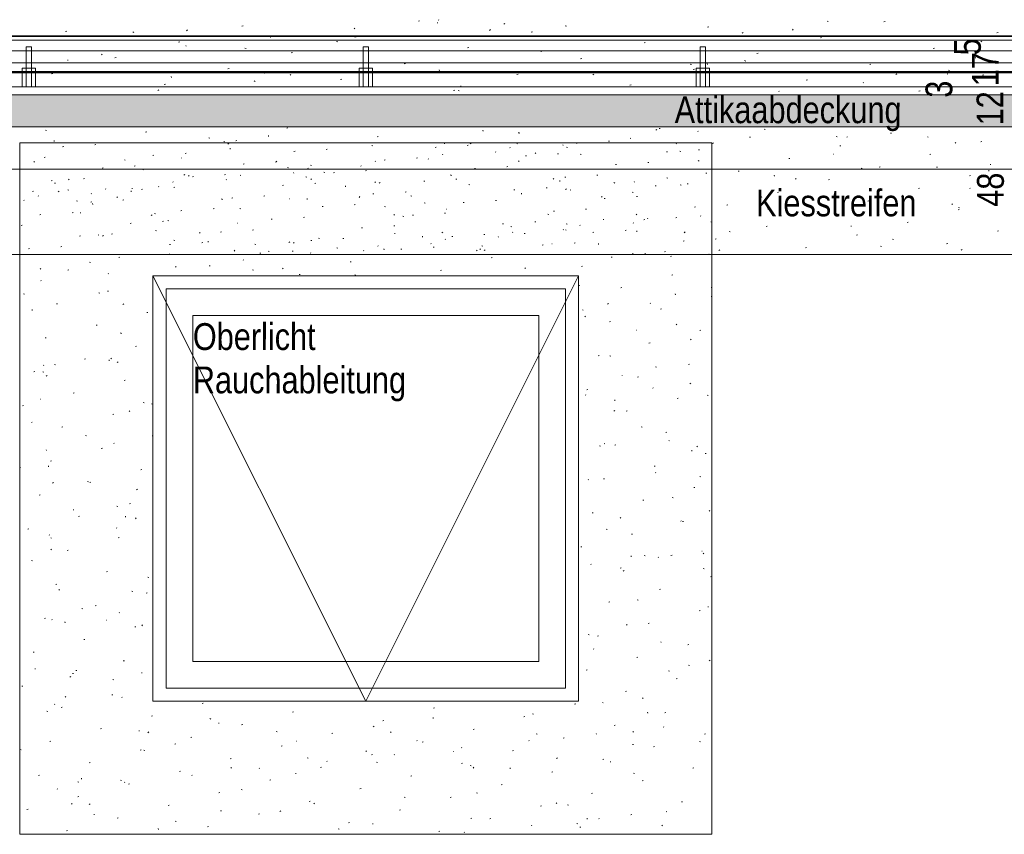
# Model space of a CAD drawing. Extents: x -743 to 300, y 62 to 1112.
# Tile 115 of 179: x -293 to -219, y 711 to 772. Entities that reach past the tile are written whole.
import ezdxf
from ezdxf.lldxf.tags import DXFTag

# ---------------------------------------------------------------- set-up
doc = ezdxf.new("R2010")
doc.units = 0
doc.layers.get('0').update_dxf_attribs({"lineweight": 13})
for name, color, linetype, lineweight, true_color in [('30 -35 Decken- 1 Konstruktion-Träger- Stahlbeton', 7, 'Continuous', 13, 0x33aa00), ('30 -36 Dächer- 1 Konstruktion', 7, 'Continuous', 35, 0x6666cc), ('30 -36 Dächer- 3 Dachbeläge', 7, 'Continuous', 15, 0x9999ff), ('30 -36 Dächer- 3 Dachbeläge Gründach', 9, 'Continuous', 9, 0x808080), ('30 -36 Dächer- 4 Dachbekleidungen', 7, 'Continuous', 9, 0xccccff), ('40 -43 Lüftungsanlagen - Entrauchung', 7, 'Continuous', 9, 0xd7f2ff), ('60- 61 allgemeine Ausstattung- 4 Terrassen', 9, 'Continuous', 9, 0x808080), ('70 -72 Beschriftung- 1 Beschriftung allgemein', 7, 'Continuous', 9, 0xff6633), ('70 -76 Bemaßung- 2 Allgemein', 9, 'Continuous', 5, 0x808080)]:
    doc.layers.add(name, color=color, linetype=linetype, lineweight=lineweight, true_color=true_color)
doc.layers.add('70 -73 Bauteildarst.- 2 verdeckt 0.15', color=7, linetype='grob-A06CPV7GL0', lineweight=15)
doc.styles.get("Standard").update_dxf_attribs({"font": 'ARIALN.TTF'})
tags = doc.linetypes.add('grob-A06CPV7GL0', pattern=[14, 3, -8, 3]).pattern_tags.tags
tags[8:9] = [DXFTag(74, 4), DXFTag(75, 0), DXFTag(340, '0'), DXFTag(46, 0.0), DXFTag(50, 0.0), DXFTag(44, 0.0), DXFTag(45, 0.0)]
tags[6:7] = [DXFTag(74, 4), DXFTag(75, 0), DXFTag(340, '0'), DXFTag(46, 0.0), DXFTag(50, 0.0), DXFTag(44, 0.0), DXFTag(45, 0.0)]
tags[4:5] = [DXFTag(74, 4), DXFTag(75, 0), DXFTag(340, '0'), DXFTag(46, 0.0), DXFTag(50, 0.0), DXFTag(44, 0.0), DXFTag(45, 0.0)]

# ---------------------------------------------------------------- blocks, each defined once
blk = doc.blocks.new('Referenz-A06CPV7ML0')
at = {"layer": '30 -35 Decken- 1 Konstruktion-Träger- Stahlbeton', "color": 0, "linetype": 'grob-A06CPV7GL0', "lineweight": -2, "ltscale": 0.13}
blk.add_line((-300.852, 770.912), (-156.852, 770.912), dxfattribs=at)
at = {"layer": '30 -36 Dächer- 1 Konstruktion', "color": 0, "linetype": 'Continuous', "ltscale": 0.35}
blk.add_line((76.456, 770.912), (-608.852, 770.912), dxfattribs=at)
at = {"layer": '30 -36 Dächer- 1 Konstruktion', "color": 0, "lineweight": 25}
for p, q in [((-608.852, 770.912), (76.456, 770.912)), ((76.456, 770.912), (-608.852, 770.912)), ((76.456, 770.912), (-608.852, 770.912))]:
    blk.add_line(p, q, dxfattribs=at)
at = {"layer": '30 -36 Dächer- 1 Konstruktion', "color": 0, "lineweight": 5}
for p, q in [((-608.852, 770.912), (76.456, 770.912)), ((76.456, 770.912), (-608.852, 770.912)), ((76.456, 770.912), (-608.852, 770.912))]:
    blk.add_line(p, q, dxfattribs=at)
at = {"layer": '30 -36 Dächer- 1 Konstruktion', "color": 0, "lineweight": -2}
for p, q in [((-608.852, 770.912), (76.456, 770.912)), ((76.456, 770.912), (-608.852, 770.912)), ((76.456, 770.912), (-608.852, 770.912))]:
    blk.add_line(p, q, dxfattribs=at)
at = {"layer": '30 -36 Dächer- 1 Konstruktion', "color": 0}
blk.add_line((76.456, 770.912), (-608.852, 770.912), dxfattribs=at)
at = {"layer": '30 -36 Dächer- 3 Dachbeläge', "color": 0, "linetype": 'Continuous', "ltscale": 0.15}
for p, q in [((76.456, 766.512), (-606.852, 766.512)), ((-603.052, 764.112), (76.456, 764.112))]:
    blk.add_line(p, q, dxfattribs=at)
at = {"layer": '30 -36 Dächer- 3 Dachbeläge', "color": 0, "lineweight": 9}
for p, q in [((-603.052, 764.112), (76.456, 764.112)), ((-290.922, 763.861), (-290.849, 763.832)), ((-272.793, 764.008), (-272.717, 764.027)), ((-258.037, 763.779), (-258.045, 763.849)), ((-244.983, 763.894), (-245.047, 763.849)), ((-244.799, 763.966), (-244.722, 763.985)), ((-236.905, 763.938), (-236.832, 763.908)), ((-290.268, 762.994), (-290.275, 763.065)), ((-283.398, 763.705), (-283.322, 763.724)), ((-278.659, 763.287), (-278.586, 763.257)), ((-276.613, 763.056), (-276.537, 763.075)), ((-274.153, 763.386), (-274.16, 763.457)), ((-266.009, 763.359), (-265.932, 763.378)), ((-255.404, 763.662), (-255.327, 763.681)), ((-255.345, 763.619), (-255.31, 763.616)), ((-246.941, 763.229), (-246.968, 763.258)), ((-241.876, 763.748), (-241.903, 763.777)), ((-238.014, 763.316), (-237.937, 763.335)), ((-231.495, 763.384), (-231.42, 763.361)), ((-230.637, 763.36), (-230.702, 763.314)), ((-227.409, 763.62), (-227.333, 763.639)), ((-224.641, 763.363), (-224.568, 763.334)), ((-289.637, 762.603), (-289.561, 762.622)), ((-287.218, 762.752), (-287.142, 762.771)), ((-279.033, 762.906), (-279.008, 762.912)), ((-277.531, 763.001), (-277.456, 762.978)), ((-277.156, 762.865), (-277.213, 762.812)), ((-277.046, 762.436), (-277.053, 762.506)), ((-269.829, 762.407), (-269.752, 762.426)), ((-266.395, 762.712), (-266.322, 762.682)), ((-261.643, 762.56), (-261.566, 762.579)), ((-260.931, 762.828), (-260.938, 762.899)), ((-259.224, 762.71), (-259.147, 762.729)), ((-258.939, 762.885), (-258.996, 762.831)), ((-255.996, 762.529), (-256.022, 762.559)), ((-255.509, 762.857), (-255.436, 762.827)), ((-252.006, 762.709), (-252.033, 762.738)), ((-251.755, 762.565), (-251.68, 762.542)), ((-251.038, 762.863), (-250.961, 762.883)), ((-248.619, 763.013), (-248.542, 763.032)), ((-243.534, 762.839), (-243.499, 762.837)), ((-241.834, 762.364), (-241.758, 762.383)), ((-240.721, 762.904), (-240.779, 762.85)), ((-231.229, 762.667), (-231.153, 762.686)), ((-222.504, 762.924), (-222.562, 762.87)), ((-220.624, 762.971), (-220.548, 762.99)), ((-291.038, 761.8), (-290.962, 761.819)), ((-284.999, 761.631), (-284.926, 761.601)), ((-282.853, 761.954), (-282.776, 761.973)), ((-280.708, 761.779), (-280.695, 761.747)), ((-280.434, 762.103), (-280.357, 762.122)), ((-272.248, 762.257), (-272.171, 762.276)), ((-265.463, 761.608), (-265.386, 761.627)), ((-263.044, 761.757), (-262.967, 761.776)), ((-262.136, 761.67), (-262.163, 761.699)), ((-261.061, 762.01), (-261.087, 762.039)), ((-257.071, 762.19), (-257.098, 762.219)), ((-254.858, 761.911), (-254.782, 761.93)), ((-254.131, 762.137), (-254.058, 762.108)), ((-252.439, 762.061), (-252.362, 762.08)), ((-250.748, 762.042), (-250.673, 762.019)), ((-244.253, 762.214), (-244.177, 762.233)), ((-243.245, 762.282), (-243.172, 762.252)), ((-241.868, 761.563), (-241.795, 761.533)), ((-235.049, 761.715), (-234.973, 761.734)), ((-231.723, 762.06), (-231.688, 762.058)), ((-224.444, 762.018), (-224.368, 762.037)), ((-291.748, 761.509), (-291.805, 761.455)), ((-286.673, 761.001), (-286.596, 761.02)), ((-284.254, 761.151), (-284.177, 761.17)), ((-283.622, 760.912), (-283.549, 760.882)), ((-276.068, 761.304), (-275.991, 761.323)), ((-273.649, 761.454), (-273.572, 761.473)), ((-273.53, 761.528), (-273.588, 761.474)), ((-272.736, 761.056), (-272.663, 761.027)), ((-271.191, 760.971), (-271.217, 761)), ((-271.008, 761.222), (-270.933, 761.199)), ((-267.201, 761.151), (-267.227, 761.18)), ((-266.864, 760.805), (-266.787, 760.824)), ((-266.126, 761.49), (-266.152, 761.52)), ((-258.678, 760.959), (-258.602, 760.978)), ((-256.259, 761.108), (-256.182, 761.127)), ((-255.313, 761.547), (-255.371, 761.494)), ((-248.073, 761.262), (-247.997, 761.281)), ((-245.654, 761.412), (-245.578, 761.431)), ((-229.604, 760.988), (-229.531, 760.959)), ((-228.264, 761.066), (-228.188, 761.085)), ((-223.965, 761.082), (-223.89, 761.059)), ((-220.024, 760.778), (-220.031, 760.849)), ((-219.912, 761.281), (-219.877, 761.279)), ((-289.144, 760.171), (-289.201, 760.117)), ((-288.074, 760.198), (-287.997, 760.217)), ((-280.463, 760.509), (-280.527, 760.464)), ((-280.124, 760.447), (-280.188, 760.402)), ((-279.888, 760.352), (-279.811, 760.371)), ((-277.469, 760.502), (-277.392, 760.521)), ((-277.331, 760.112), (-277.357, 760.141)), ((-276.255, 760.452), (-276.282, 760.481)), ((-272.266, 760.631), (-272.292, 760.66)), ((-271.358, 760.337), (-271.285, 760.307)), ((-270.926, 760.19), (-270.984, 760.136)), ((-270.001, 760.699), (-269.926, 760.676)), ((-269.283, 760.655), (-269.206, 760.674)), ((-260.472, 760.482), (-260.399, 760.452)), ((-260.079, 760.156), (-260.003, 760.175)), ((-252.709, 760.209), (-252.767, 760.156)), ((-251.893, 760.309), (-251.817, 760.328)), ((-249.474, 760.459), (-249.398, 760.478)), ((-244.225, 760.263), (-244.15, 760.24)), ((-241.288, 760.613), (-241.212, 760.632)), ((-238.869, 760.762), (-238.793, 760.781)), ((-236.139, 760.386), (-236.146, 760.457)), ((-234.492, 760.229), (-234.55, 760.175)), ((-232.084, 760.113), (-232.008, 760.132)), ((-221.479, 760.417), (-221.403, 760.436)), ((-290.493, 760.049), (-290.416, 760.068)), ((-290.262, 759.88), (-290.186, 759.857)), ((-289.255, 759.357), (-289.179, 759.334)), ((-286.385, 759.413), (-286.412, 759.442)), ((-284.432, 759.471), (-284.397, 759.468)), ((-283.708, 759.4), (-283.631, 759.419)), ((-282.396, 759.592), (-282.422, 759.621)), ((-281.32, 759.932), (-281.347, 759.961)), ((-281.289, 759.549), (-281.212, 759.568)), ((-273.103, 759.703), (-273.027, 759.722)), ((-270.684, 759.852), (-270.607, 759.872)), ((-268.369, 759.602), (-268.377, 759.672)), ((-266.118, 759.975), (-266.182, 759.93)), ((-265.778, 759.913), (-265.843, 759.867)), ((-262.498, 760.006), (-262.422, 760.025)), ((-259.094, 759.762), (-259.021, 759.733)), ((-255.713, 759.357), (-255.637, 759.376)), ((-253.294, 759.507), (-253.218, 759.526)), ((-252.254, 759.994), (-252.261, 760.064)), ((-251.772, 759.44), (-251.837, 759.395)), ((-251.433, 759.378), (-251.497, 759.333)), ((-248.208, 759.907), (-248.135, 759.877)), ((-246.67, 759.987), (-246.657, 759.954)), ((-245.108, 759.66), (-245.032, 759.679)), ((-243.218, 759.739), (-243.143, 759.716)), ((-242.689, 759.81), (-242.613, 759.829)), ((-225.299, 759.464), (-225.223, 759.483)), ((-221.413, 759.455), (-221.439, 759.484)), ((-291.894, 759.246), (-291.817, 759.265)), ((-291.45, 758.893), (-291.477, 758.922)), ((-289.962, 759.256), (-289.889, 759.226)), ((-287.461, 759.073), (-287.487, 759.102)), ((-285.518, 758.833), (-285.576, 758.78)), ((-285.109, 758.597), (-285.032, 758.616)), ((-284.485, 759.209), (-284.492, 759.28)), ((-277.699, 758.681), (-277.626, 758.652)), ((-276.923, 758.75), (-276.847, 758.769)), ((-274.504, 758.9), (-274.428, 758.919)), ((-272.621, 758.691), (-272.586, 758.689)), ((-271.263, 758.651), (-271.27, 758.722)), ((-267.301, 758.853), (-267.359, 758.799)), ((-266.318, 759.054), (-266.242, 759.073)), ((-263.899, 759.203), (-263.823, 759.222)), ((-263.478, 758.92), (-263.403, 758.897)), ((-255.147, 759.043), (-255.155, 759.114)), ((-249.084, 758.872), (-249.142, 758.818)), ((-248.928, 758.708), (-248.852, 758.727)), ((-246.831, 759.188), (-246.758, 759.158)), ((-246.509, 758.857), (-246.433, 758.877)), ((-237.087, 758.843), (-237.152, 758.798)), ((-235.904, 759.161), (-235.828, 759.18)), ((-234.567, 758.613), (-234.494, 758.584)), ((-226.478, 758.935), (-226.504, 758.965)), ((-292.526, 758.553), (-292.552, 758.582)), ((-288.585, 758.537), (-288.512, 758.507)), ((-287.528, 758.447), (-287.452, 758.466)), ((-287.378, 758.259), (-287.385, 758.329)), ((-278.324, 757.948), (-278.248, 757.967)), ((-276.321, 757.962), (-276.248, 757.932)), ((-270.138, 758.101), (-270.062, 758.12)), ((-267.719, 758.251), (-267.643, 758.27)), ((-265.435, 758.107), (-265.362, 758.077)), ((-262.471, 758.397), (-262.396, 758.374)), ((-260.81, 757.912), (-260.775, 757.91)), ((-259.533, 758.405), (-259.457, 758.424)), ((-257.114, 758.554), (-257.038, 758.573)), ((-250.329, 757.905), (-250.253, 757.924)), ((-242.143, 758.059), (-242.067, 758.078)), ((-239.724, 758.208), (-239.648, 758.227)), ((-236.608, 757.896), (-236.634, 757.926)), ((-231.543, 758.416), (-231.569, 758.445)), ((-229.119, 758.512), (-229.043, 758.531)), ((-222.742, 758.309), (-222.807, 758.263)), ((-222.335, 757.862), (-222.258, 757.882)), ((-222.303, 758.038), (-222.23, 758.009)), ((-291.348, 757.495), (-291.272, 757.514)), ((-288.929, 757.644), (-288.853, 757.663)), ((-288.311, 757.645), (-288.275, 757.642)), ((-282.914, 757.495), (-282.972, 757.442)), ((-282.732, 757.578), (-282.656, 757.555)), ((-280.743, 757.798), (-280.667, 757.817)), ((-273.958, 757.149), (-273.882, 757.168)), ((-271.539, 757.298), (-271.463, 757.317)), ((-264.697, 757.515), (-264.755, 757.461)), ((-264.057, 757.387), (-263.984, 757.358)), ((-263.353, 757.452), (-263.277, 757.471)), ((-260.934, 757.602), (-260.858, 757.621)), ((-253.171, 757.532), (-253.098, 757.502)), ((-252.748, 757.755), (-252.672, 757.774)), ((-248.999, 757.133), (-248.964, 757.131)), ((-246.48, 757.534), (-246.538, 757.48)), ((-245.964, 757.106), (-245.887, 757.125)), ((-245.662, 757.197), (-245.688, 757.227)), ((-243.544, 757.256), (-243.468, 757.275)), ((-241.673, 757.377), (-241.699, 757.406)), ((-235.688, 757.437), (-235.613, 757.414)), ((-232.94, 757.559), (-232.863, 757.578)), ((-228.263, 757.553), (-228.321, 757.5)), ((-292.749, 756.692), (-292.673, 756.711)), ((-284.563, 756.845), (-284.487, 756.865)), ((-282.144, 756.995), (-282.068, 757.014)), ((-281.725, 757.055), (-281.649, 757.032)), ((-276.5, 756.865), (-276.464, 756.863)), ((-267.173, 756.5), (-267.097, 756.519)), ((-264.754, 756.649), (-264.678, 756.668)), ((-256.568, 756.803), (-256.492, 756.822)), ((-255.949, 756.618), (-255.873, 756.595)), ((-254.149, 756.953), (-254.073, 756.972)), ((-252.014, 756.382), (-252.001, 756.349)), ((-251.794, 756.813), (-251.721, 756.783)), ((-250.727, 756.678), (-250.753, 756.707)), ((-246.738, 756.857), (-246.764, 756.887)), ((-240.908, 756.957), (-240.852, 756.935)), ((-236.76, 756.607), (-236.683, 756.626)), ((-230.356, 756.602), (-230.363, 756.672)), ((-226.155, 756.91), (-226.078, 756.929)), ((-288.383, 755.893), (-288.307, 755.912)), ((-286.913, 755.993), (-286.977, 755.948)), ((-286.574, 755.931), (-286.638, 755.886)), ((-285.964, 756.043), (-285.888, 756.062)), ((-282.662, 756.306), (-282.589, 756.277)), ((-279.289, 756.158), (-279.347, 756.104)), ((-277.778, 756.196), (-277.702, 756.215)), ((-275.359, 756.346), (-275.283, 756.365)), ((-270.398, 755.732), (-270.325, 755.702)), ((-268.574, 755.697), (-268.498, 755.716)), ((-264.689, 756.086), (-264.653, 756.084)), ((-262.586, 755.817), (-262.593, 755.887)), ((-261.072, 756.177), (-261.13, 756.124)), ((-260.857, 755.639), (-260.883, 755.668)), ((-260.388, 755.851), (-260.312, 755.87)), ((-257.969, 756), (-257.893, 756.019)), ((-256.867, 755.819), (-256.894, 755.848)), ((-255.792, 756.158), (-255.818, 756.188)), ((-254.941, 756.095), (-254.866, 756.072)), ((-251.802, 756.338), (-251.829, 756.367)), ((-249.784, 756.154), (-249.707, 756.173)), ((-247.365, 756.303), (-247.288, 756.322)), ((-246.471, 756.209), (-246.478, 756.28)), ((-242.855, 756.197), (-242.913, 756.143)), ((-240.58, 755.654), (-240.503, 755.673)), ((-239.53, 756.238), (-239.457, 756.209)), ((-229.975, 755.958), (-229.898, 755.977)), ((-227.266, 755.663), (-227.193, 755.634)), ((-219.37, 756.261), (-219.293, 756.28)), ((-292.203, 754.941), (-292.127, 754.96)), ((-289.784, 755.09), (-289.708, 755.109)), ((-281.598, 755.244), (-281.522, 755.263)), ((-281.284, 755.587), (-281.211, 755.557)), ((-279.179, 755.394), (-279.103, 755.413)), ((-278.701, 755.425), (-278.709, 755.495)), ((-275.202, 755.276), (-275.126, 755.253)), ((-272.568, 755.458), (-272.632, 755.413)), ((-272.228, 755.396), (-272.293, 755.351)), ((-270.993, 755.547), (-270.917, 755.566)), ((-269.02, 755.012), (-268.947, 754.983)), ((-265.922, 755.119), (-265.948, 755.149)), ((-265.479, 754.867), (-265.487, 754.937)), ((-264.209, 754.898), (-264.132, 754.917)), ((-261.932, 755.299), (-261.959, 755.328)), ((-261.789, 755.048), (-261.713, 755.067)), ((-258.222, 754.924), (-258.287, 754.879)), ((-258.134, 755.157), (-258.061, 755.127)), ((-253.604, 755.201), (-253.527, 755.22)), ((-252.878, 755.307), (-252.842, 755.305)), ((-251.185, 755.351), (-251.108, 755.37)), ((-249.364, 755.259), (-249.372, 755.329)), ((-242.999, 755.505), (-242.922, 755.524)), ((-233.795, 755.005), (-233.718, 755.024)), ((-228.158, 755.135), (-228.083, 755.112)), ((-223.19, 755.308), (-223.113, 755.327)), ((76.456, 754.512), (-593.852, 754.512)), ((-285.418, 754.291), (-285.342, 754.311)), ((-281.595, 754.474), (-281.602, 754.545)), ((-276.685, 754.82), (-276.743, 754.766)), ((-274.813, 754.595), (-274.737, 754.614)), ((-274.195, 754.752), (-274.119, 754.729)), ((-272.394, 754.744), (-272.318, 754.763)), ((-270.987, 754.6), (-271.013, 754.629)), ((-266.997, 754.78), (-267.024, 754.809)), ((-258.468, 754.839), (-258.526, 754.786)), ((-257.883, 754.862), (-257.947, 754.816)), ((-257.424, 754.249), (-257.347, 754.268)), ((-248.419, 754.316), (-248.343, 754.293)), ((-246.819, 754.552), (-246.742, 754.571)), ((-245.871, 754.582), (-245.798, 754.553)), ((-244.4, 754.702), (-244.323, 754.721)), ((-243.877, 754.389), (-243.941, 754.344)), ((-241.067, 754.528), (-241.031, 754.525)), ((-240.251, 754.859), (-240.309, 754.805)), ((-222.034, 754.878), (-222.091, 754.824)), ((-291.277, 753.463), (-291.335, 753.409)), ((-287.625, 753.931), (-287.552, 753.902)), ((-281.117, 753.561), (-281.143, 753.59)), ((-278.634, 753.642), (-278.557, 753.661)), ((-276.052, 754.08), (-276.078, 754.11)), ((-273.06, 753.483), (-273.118, 753.429)), ((-268.029, 753.946), (-267.952, 753.965)), ((-254.843, 753.502), (-254.9, 753.448)), ((-250.639, 753.6), (-250.562, 753.619)), ((-289.238, 753.339), (-289.162, 753.358)), ((-286.182, 753.042), (-286.208, 753.071)), ((-275.361, 753.357), (-275.288, 753.327)), ((-271.849, 752.993), (-271.772, 753.012)), ((-267.672, 752.974), (-267.596, 752.951)), ((-261.244, 753.296), (-261.167, 753.316)), ((-243.854, 752.951), (-243.778, 752.97)), ((-291.246, 752.522), (-291.273, 752.551)), ((-250.834, 752.207), (-250.761, 752.178)), ((-247.674, 751.998), (-247.598, 752.017)), ((-240.889, 752.014), (-240.852, 752.003)), ((-292.588, 751.556), (-292.515, 751.527)), ((-286.925, 751.631), (-286.85, 751.608)), ((-286.274, 751.737), (-286.197, 751.756)), ((-243.581, 751.474), (-243.588, 751.545)), ((-240.889, 751.349), (-240.852, 751.358)), ((-290.094, 750.785), (-290.017, 750.804)), ((-285.048, 750.788), (-285.105, 750.734)), ((-248.614, 750.827), (-248.671, 750.773)), ((-245.458, 750.826), (-245.485, 750.856)), ((-291.927, 750.297), (-291.934, 750.368)), ((-283.309, 750.136), (-283.232, 750.155)), ((-250.523, 750.307), (-250.55, 750.336)), ((-250.327, 749.873), (-250.391, 749.828)), ((-244.709, 750.397), (-244.633, 750.416)), ((-287.129, 749.183), (-287.053, 749.202)), ((-248.529, 749.444), (-248.453, 749.463)), ((-243.533, 749.258), (-243.46, 749.228)), ((-290.949, 748.231), (-290.873, 748.25)), ((-285.287, 748.607), (-285.214, 748.577)), ((-246.532, 748.821), (-246.496, 748.819)), ((-241.744, 748.795), (-241.668, 748.814)), ((-284.164, 747.582), (-284.088, 747.601)), ((-245.565, 747.843), (-245.488, 747.862)), ((-242.384, 748.151), (-242.442, 748.097)), ((-249.385, 746.89), (-249.308, 746.909)), ((-248.496, 746.883), (-248.423, 746.853)), ((-291.043, 746.151), (-291.069, 746.18)), ((-290.25, 746.231), (-290.177, 746.202)), ((-287.984, 746.629), (-287.908, 746.648)), ((-286.143, 746.513), (-286.151, 746.583)), ((-285.978, 746.671), (-286.004, 746.7)), ((-285.468, 746.426), (-285.532, 746.381)), ((-245.082, 746.067), (-245.007, 746.044)), ((-242.6, 746.241), (-242.523, 746.26)), ((-291.804, 745.677), (-291.728, 745.696)), ((-291.118, 745.684), (-291.043, 745.661)), ((-290.807, 745.418), (-290.864, 745.364)), ((-247.589, 745.431), (-247.576, 745.398)), ((-246.42, 745.288), (-246.343, 745.308)), ((-285.019, 745.028), (-284.943, 745.047)), ((-242.431, 744.822), (-242.496, 744.777)), ((-288.839, 744.075), (-288.763, 744.094)), ((-250.319, 743.936), (-250.346, 743.965)), ((-250.24, 744.336), (-250.163, 744.355)), ((-245.254, 744.455), (-245.281, 744.485)), ((-241.195, 743.933), (-241.122, 743.903)), ((-292.66, 743.123), (-292.583, 743.142)), ((-291.308, 743.626), (-291.273, 743.624)), ((-283.588, 743.382), (-283.513, 743.359)), ((-282.949, 743.282), (-282.876, 743.252)), ((-248.13, 743.512), (-248.137, 743.583)), ((-243.455, 743.687), (-243.379, 743.706)), ((-285.875, 742.474), (-285.798, 742.493)), ((-284.577, 742.742), (-284.635, 742.689)), ((-248.143, 742.781), (-248.201, 742.727)), ((-247.275, 742.734), (-247.199, 742.753)), ((-291.918, 741.909), (-291.982, 741.864)), ((-289.695, 741.521), (-289.618, 741.54)), ((-287.912, 740.907), (-287.839, 740.877)), ((-282.91, 740.872), (-282.852, 740.887)), ((-246.158, 741.558), (-246.085, 741.528)), ((-244.31, 741.133), (-244.234, 741.152)), ((-285.774, 740.3), (-285.8, 740.329)), ((-249.275, 740.12), (-249.2, 740.097)), ((-248.881, 740.305), (-248.946, 740.26)), ((-248.13, 740.18), (-248.054, 740.199)), ((-244.064, 740.51), (-244.029, 740.507)), ((-241.914, 740.106), (-241.972, 740.052)), ((-290.839, 739.78), (-290.865, 739.809)), ((-286.73, 739.92), (-286.654, 739.939)), ((-242.346, 739.728), (-242.354, 739.798)), ((-241.345, 739.531), (-241.269, 739.55)), ((-290.692, 738.551), (-290.7, 738.621)), ((-290.55, 738.967), (-290.474, 738.986)), ((-292.852, 738.522), (-292.802, 738.502)), ((-283.765, 738.318), (-283.689, 738.337)), ((-245.165, 738.579), (-245.089, 738.598)), ((-245.051, 738.084), (-245.077, 738.114)), ((-290.336, 737.372), (-290.394, 737.319)), ((-287.782, 737.436), (-287.706, 737.413)), ((-287.585, 737.366), (-287.509, 737.385)), ((-250.116, 737.565), (-250.142, 737.594)), ((-248.986, 737.626), (-248.909, 737.645)), ((-241.745, 737.818), (-241.67, 737.795)), ((-291.405, 736.413), (-291.329, 736.432)), ((-284.022, 736.858), (-284.087, 736.813)), ((-242.201, 736.977), (-242.124, 736.996)), ((-284.62, 735.764), (-284.544, 735.783)), ((-246.021, 736.025), (-245.944, 736.044)), ((-243.821, 736.233), (-243.748, 736.204)), ((-288.841, 735.315), (-288.805, 735.312)), ((-285.575, 735.582), (-285.502, 735.553)), ((-249.841, 735.072), (-249.764, 735.091)), ((-240.986, 735.254), (-241.051, 735.209)), ((-288.44, 734.812), (-288.364, 734.831)), ((-284.909, 734.766), (-284.916, 734.837)), ((-284.107, 734.697), (-284.164, 734.643)), ((-247.673, 734.736), (-247.73, 734.682)), ((-243.165, 734.48), (-243.152, 734.447)), ((-243.056, 734.423), (-242.98, 734.442)), ((-292.261, 733.859), (-292.184, 733.878)), ((-290.635, 733.409), (-290.661, 733.438)), ((-285.57, 733.928), (-285.596, 733.958)), ((-248.784, 733.858), (-248.711, 733.829)), ((-246.876, 733.471), (-246.8, 733.49)), ((-290.538, 733.207), (-290.465, 733.178)), ((-285.476, 733.21), (-285.399, 733.229)), ((-290.472, 732.342), (-290.537, 732.297)), ((-289.296, 732.257), (-289.219, 732.277)), ((-250.696, 732.518), (-250.62, 732.537)), ((-241.597, 732.198), (-241.561, 732.196)), ((-241.443, 732.06), (-241.501, 732.007)), ((-291.975, 731.489), (-291.899, 731.466)), ((-249.912, 731.194), (-249.938, 731.223)), ((-246.895, 731.766), (-246.902, 731.837)), ((-245.938, 731.872), (-245.863, 731.849)), ((-244.847, 731.713), (-244.873, 731.743)), ((-243.911, 731.869), (-243.835, 731.888)), ((-286.331, 730.656), (-286.255, 730.675)), ((-247.731, 730.917), (-247.655, 730.936)), ((-247.436, 730.738), (-247.501, 730.693)), ((-241.483, 730.909), (-241.41, 730.879)), ((-283.237, 730.257), (-283.164, 730.228)), ((-240.946, 730.268), (-240.87, 730.287)), ((-290.151, 729.703), (-290.075, 729.722)), ((-289.865, 729.327), (-289.923, 729.273)), ((-284.445, 729.187), (-284.37, 729.164)), ((-283.366, 729.054), (-283.29, 729.073)), ((-244.766, 729.315), (-244.69, 729.334)), ((-248.587, 728.363), (-248.51, 728.382)), ((-246.446, 728.534), (-246.373, 728.504)), ((-288.2, 727.882), (-288.127, 727.853)), ((-287.186, 728.102), (-287.11, 728.121)), ((-285.366, 727.557), (-285.393, 727.587)), ((-241.802, 727.713), (-241.725, 727.733)), ((-241.112, 727.981), (-241.119, 728.052)), ((-291.006, 727.149), (-290.93, 727.168)), ((-290.431, 727.038), (-290.458, 727.067)), ((-289.458, 726.805), (-289.465, 726.875)), ((-286.373, 727.003), (-286.338, 727.001)), ((-245.622, 726.761), (-245.545, 726.78)), ((-284.221, 726.5), (-284.145, 726.519)), ((-283.636, 726.652), (-283.694, 726.598)), ((-247.202, 726.69), (-247.26, 726.637)), ((-288.041, 725.548), (-287.965, 725.567)), ((-250.132, 725.925), (-250.056, 725.902)), ((-249.442, 725.809), (-249.365, 725.828)), ((-244.643, 725.342), (-244.669, 725.372)), ((-291.861, 724.595), (-291.785, 724.614)), ((-249.708, 724.823), (-249.734, 724.852)), ((-242.657, 725.159), (-242.581, 725.178)), ((-285.077, 723.946), (-285, 723.965)), ((-246.477, 724.207), (-246.401, 724.226)), ((-240.973, 724.015), (-241.03, 723.961)), ((-291.705, 723.373), (-291.691, 723.34)), ((-288.638, 723.24), (-288.563, 723.217)), ((-283.674, 723.02), (-283.682, 723.09)), ((-250.297, 723.255), (-250.221, 723.274)), ((-244.108, 723.209), (-244.035, 723.179)), ((-242.602, 723.623), (-242.526, 723.6)), ((-289.027, 722.775), (-289.091, 722.729)), ((-288.897, 722.994), (-288.82, 723.013)), ((-285.862, 722.558), (-285.789, 722.528)), ((-243.512, 722.605), (-243.436, 722.624)), ((-292.717, 722.041), (-292.64, 722.06)), ((-247.332, 721.653), (-247.256, 721.672)), ((-289.395, 721.281), (-289.453, 721.228)), ((-285.932, 721.392), (-285.855, 721.411)), ((-285.162, 721.186), (-285.189, 721.216)), ((-245.991, 721.171), (-246.055, 721.126)), ((-290.825, 720.183), (-290.752, 720.153)), ((-290.227, 720.667), (-290.254, 720.696)), ((-289.752, 720.44), (-289.676, 720.459)), ((-279.147, 720.743), (-279.071, 720.762)), ((-272.362, 720.094), (-272.286, 720.113)), ((-261.757, 720.397), (-261.681, 720.416)), ((-251.152, 720.7), (-251.076, 720.72)), ((-249.071, 720.834), (-248.998, 720.804)), ((-282.967, 719.791), (-282.891, 719.81)), ((-278.562, 719.608), (-278.489, 719.579)), ((-265.577, 719.445), (-265.501, 719.464)), ((-261.776, 719.628), (-261.783, 719.698)), ((-254.972, 719.748), (-254.896, 719.767)), ((-254.325, 719.978), (-254.25, 719.955)), ((-245.66, 720.02), (-245.668, 720.09)), ((-244.367, 720.051), (-244.291, 720.07)), ((-286.787, 718.838), (-286.711, 718.857)), ((-283.906, 718.691), (-283.87, 718.689)), ((-277.891, 719.235), (-277.898, 719.306)), ((-276.182, 719.141), (-276.106, 719.16)), ((-273.578, 718.636), (-273.503, 718.613)), ((-266.298, 719.033), (-266.225, 719.004)), ((-258.792, 718.796), (-258.716, 718.815)), ((-248.188, 719.099), (-248.111, 719.118)), ((-246.732, 718.645), (-246.789, 718.591)), ((-244.439, 718.971), (-244.466, 719.001)), ((-290.607, 717.886), (-290.531, 717.905)), ((-283.166, 718.606), (-283.223, 718.552)), ((-280.002, 718.189), (-279.926, 718.208)), ((-272.095, 717.912), (-272.059, 717.91)), ((-269.397, 718.492), (-269.321, 718.511)), ((-264.949, 718.625), (-265.006, 718.572)), ((-263.01, 717.975), (-262.997, 717.943)), ((-254.569, 717.932), (-254.595, 717.962)), ((-254.034, 718.459), (-253.961, 718.429)), ((-252.008, 718.146), (-251.931, 718.165)), ((-249.504, 718.452), (-249.53, 718.481)), ((-241.403, 718.45), (-241.326, 718.469)), ((-292.831, 717.293), (-292.756, 717.27)), ((-283.822, 717.237), (-283.746, 717.256)), ((-283.525, 717.233), (-283.452, 717.204)), ((-281.131, 717.724), (-281.196, 717.678)), ((-273.217, 717.54), (-273.141, 717.559)), ((-266.786, 717.189), (-266.851, 717.144)), ((-262.613, 717.843), (-262.536, 717.862)), ((-259.634, 717.413), (-259.66, 717.442)), ((-255.828, 717.194), (-255.751, 717.213)), ((-246.795, 717.676), (-246.72, 717.653)), ((-245.223, 717.497), (-245.146, 717.516)), ((-241.771, 717.884), (-241.698, 717.855)), ((-277.038, 716.587), (-276.961, 716.606)), ((-271.261, 716.658), (-271.188, 716.629)), ((-266.433, 716.891), (-266.356, 716.91)), ((-264.699, 716.893), (-264.725, 716.923)), ((-260.284, 717.133), (-260.248, 717.131)), ((-252.441, 716.654), (-252.505, 716.609)), ((-249.043, 716.545), (-248.966, 716.564)), ((-287.642, 716.284), (-287.566, 716.303)), ((-276.937, 715.931), (-276.994, 715.877)), ((-274.829, 715.854), (-274.855, 715.884)), ((-270.253, 715.938), (-270.176, 715.957)), ((-269.764, 716.374), (-269.79, 716.403)), ((-266.048, 716.334), (-265.973, 716.311)), ((-259.648, 716.242), (-259.571, 716.261)), ((-258.997, 716.084), (-258.924, 716.054)), ((-258.719, 715.95), (-258.777, 715.896)), ((-255.992, 715.843), (-256, 715.913)), ((-248.473, 716.354), (-248.437, 716.351)), ((-242.258, 715.896), (-242.182, 715.915)), ((-291.462, 715.332), (-291.386, 715.351)), ((-288.223, 715.058), (-288.23, 715.129)), ((-285.301, 714.991), (-285.226, 714.968)), ((-280.858, 715.635), (-280.781, 715.654)), ((-279.894, 715.335), (-279.92, 715.364)), ((-274.073, 714.986), (-273.996, 715.005)), ((-272.108, 715.451), (-272.115, 715.521)), ((-263.468, 715.289), (-263.391, 715.308)), ((-252.863, 715.592), (-252.786, 715.611)), ((-246.734, 715.509), (-246.661, 715.48)), ((-246.078, 714.943), (-246.002, 714.962)), ((-290.024, 714.296), (-290.05, 714.325)), ((-288.488, 714.858), (-288.415, 714.829)), ((-284.959, 714.815), (-284.985, 714.845)), ((-284.678, 714.682), (-284.601, 714.702)), ((-276.224, 714.283), (-276.151, 714.254)), ((-267.288, 714.337), (-267.211, 714.356)), ((-256.683, 714.64), (-256.607, 714.659)), ((-288.498, 713.73), (-288.421, 713.749)), ((-277.893, 714.033), (-277.816, 714.052)), ((-263.96, 713.709), (-263.887, 713.679)), ((-260.503, 713.687), (-260.427, 713.707)), ((-258.518, 714.032), (-258.443, 714.009)), ((-249.898, 713.991), (-249.822, 714.01)), ((-292.318, 712.778), (-292.241, 712.797)), ((-288.924, 713.236), (-288.982, 713.182)), ((-287.581, 713.207), (-287.646, 713.162)), ((-281.713, 713.081), (-281.636, 713.1)), ((-271.108, 713.384), (-271.032, 713.403)), ((-270.707, 713.255), (-270.765, 713.202)), ((-264.323, 712.735), (-264.247, 712.754)), ((-253.718, 713.038), (-253.642, 713.057)), ((-252.49, 713.275), (-252.548, 713.221)), ((-251.697, 713.134), (-251.624, 713.105)), ((-243.113, 713.342), (-243.037, 713.361)), ((-287.28, 712.422), (-287.267, 712.389)), ((-285.533, 712.128), (-285.456, 712.147)), ((-277.771, 712.689), (-277.696, 712.666)), ((-274.928, 712.432), (-274.852, 712.451)), ((-273.236, 712.673), (-273.301, 712.628)), ((-258.891, 712.138), (-258.955, 712.093)), ((-257.538, 712.086), (-257.462, 712.105)), ((-250.209, 712.058), (-250.217, 712.129)), ((-249.3, 712.081), (-249.327, 712.11)), ((-246.933, 712.389), (-246.857, 712.408)), ((-244.235, 712.6), (-244.262, 712.63)), ((-282.44, 711.274), (-282.447, 711.344)), ((-281.187, 711.908), (-281.114, 711.879)), ((-278.748, 711.479), (-278.672, 711.498)), ((-268.923, 711.334), (-268.85, 711.304)), ((-268.143, 711.783), (-268.067, 711.802)), ((-266.324, 711.666), (-266.332, 711.736)), ((-254.365, 711.561), (-254.392, 711.591)), ((-250.988, 711.729), (-250.913, 711.706)), ((-250.753, 711.437), (-250.677, 711.456)), ((-244.545, 711.603), (-244.61, 711.558)), ((-289.353, 711.176), (-289.277, 711.195)), ((-261.358, 711.133), (-261.282, 711.152)), ((-259.43, 711.042), (-259.457, 711.071))]:
    blk.add_line(p, q, dxfattribs=at)
at = {"layer": '30 -36 Dächer- 3 Dachbeläge', "color": 0, "linetype": 'Continuous', "lineweight": 9, "ltscale": 0.13}
for p, q in [((-292.852, 762.912), (-292.852, 710.912)), ((-240.852, 762.912), (-292.852, 762.912)), ((-240.852, 710.912), (-240.852, 762.912)), ((-282.852, 720.912), (-282.852, 752.912)), ((-282.852, 752.912), (-250.852, 752.912)), ((-250.852, 752.912), (-250.852, 720.912)), ((-250.852, 720.912), (-282.852, 720.912)), ((-292.852, 710.912), (-240.852, 710.912))]:
    blk.add_line(p, q, dxfattribs=at)
at = {"layer": '30 -36 Dächer- 3 Dachbeläge', "color": 0, "lineweight": 0}
for points in [[(-603.052, 764.112), (-603.052, 766.512), (76.456, 765.155)], [(76.456, 765.155), (-603.052, 766.512), (76.456, 766.512)], [(-603.052, 764.112), (76.456, 765.155), (76.456, 764.112)]]:
    blk.add_solid(points, dxfattribs=at)
at = {"layer": '30 -36 Dächer- 3 Dachbeläge Gründach', "color": 0, "linetype": 'Continuous', "ltscale": 0.13}
blk.add_line((76.456, 760.912), (-593.852, 760.912), dxfattribs=at)
at = {"layer": '30 -36 Dächer- 4 Dachbekleidungen', "color": 0, "linetype": 'Continuous', "ltscale": 0.13}
for p, q in [((-600.452, 770.612), (76.456, 770.612)), ((76.456, 769.812), (-600.452, 769.812)), ((-291.985, 770.112), (-292.385, 770.112)), ((-292.385, 770.112), (-292.385, 768.512)), ((-291.985, 768.512), (-291.985, 770.112)), ((-266.652, 770.112), (-267.052, 770.112)), ((-267.052, 770.112), (-267.052, 768.512)), ((-266.652, 768.512), (-266.652, 770.112)), ((-241.319, 770.112), (-241.719, 770.112)), ((-241.719, 770.112), (-241.719, 768.512)), ((-241.319, 768.512), (-241.319, 770.112)), ((-600.452, 768.912), (76.456, 768.912)), ((-292.385, 768.512), (-292.685, 768.512)), ((-292.685, 768.512), (-292.685, 767.112)), ((-292.385, 767.112), (-292.385, 768.512)), ((-292.385, 768.512), (-291.985, 768.512)), ((-291.985, 768.512), (-291.985, 767.112)), ((-291.985, 768.512), (-291.685, 768.512)), ((-291.685, 768.512), (-291.685, 767.112)), ((-267.052, 768.512), (-267.352, 768.512)), ((-267.352, 768.512), (-267.352, 767.112)), ((-267.052, 767.112), (-267.052, 768.512)), ((-267.052, 768.512), (-266.652, 768.512)), ((-266.652, 768.512), (-266.652, 767.112)), ((-266.652, 768.512), (-266.352, 768.512)), ((-266.352, 768.512), (-266.352, 767.112)), ((-241.719, 768.512), (-242.019, 768.512)), ((-242.019, 768.512), (-242.019, 767.112)), ((-241.719, 767.112), (-241.719, 768.512)), ((-241.719, 768.512), (-241.319, 768.512)), ((-241.319, 768.512), (-241.319, 767.112)), ((-241.319, 768.512), (-241.019, 768.512)), ((-241.019, 768.512), (-241.019, 767.112)), ((76.456, 767.112), (-600.452, 767.112)), ((-292.685, 767.112), (-292.385, 767.112)), ((-291.985, 767.112), (-292.385, 767.112)), ((-291.685, 767.112), (-291.985, 767.112)), ((-267.352, 767.112), (-267.052, 767.112)), ((-266.652, 767.112), (-267.052, 767.112)), ((-266.352, 767.112), (-266.652, 767.112)), ((-242.019, 767.112), (-241.719, 767.112)), ((-241.319, 767.112), (-241.719, 767.112)), ((-241.019, 767.112), (-241.319, 767.112))]:
    blk.add_line(p, q, dxfattribs=at)
at = {"layer": '40 -43 Lüftungsanlagen - Entrauchung', "color": 0}
for p, q in [((-282.852, 752.912), (-250.852, 752.912)), ((-282.852, 720.912), (-282.852, 752.912)), ((-282.852, 752.912), (-266.852, 720.912)), ((-266.852, 720.912), (-250.852, 752.912)), ((-250.852, 752.912), (-250.852, 720.912)), ((-250.852, 720.912), (-282.852, 720.912))]:
    blk.add_line(p, q, dxfattribs=at)
at = {"layer": '40 -43 Lüftungsanlagen - Entrauchung', "color": 0, "linetype": 'Continuous', "ltscale": 0.13}
for p, q in [((-279.852, 749.912), (-253.852, 749.912)), ((-279.852, 723.912), (-279.852, 749.912)), ((-253.852, 749.912), (-253.852, 723.912)), ((-253.852, 723.912), (-279.852, 723.912))]:
    blk.add_line(p, q, dxfattribs=at)
at = {"layer": '60- 61 allgemeine Ausstattung- 4 Terrassen', "color": 0}
for p, q in [((-262.901, 772.04), (-262.806, 772.064)), ((-261.468, 771.95), (-261.452, 771.909)), ((-261.355, 772.122), (-261.388, 772.159)), ((-232.182, 772.055), (-232.09, 772.018)), ((-227.908, 771.987), (-227.812, 772.011)), ((-289.414, 771.282), (-289.318, 771.306)), ((-284.374, 771.241), (-284.283, 771.204)), ((-280.26, 771.389), (-280.332, 771.322)), ((-276.158, 771.661), (-276.062, 771.685)), ((-267.686, 771.473), (-267.719, 771.509)), ((-257.489, 771.413), (-257.561, 771.346)), ((-256.406, 771.875), (-256.486, 771.818)), ((-254.42, 771.229), (-254.325, 771.253)), ((-251.87, 771.691), (-251.776, 771.663)), ((-241.164, 771.608), (-241.069, 771.632)), ((-238.474, 771.206), (-238.555, 771.15)), ((-234.717, 771.437), (-234.789, 771.37)), ((-219.427, 771.176), (-219.331, 771.199)), ((-280.933, 770.47), (-280.837, 770.494)), ((-274.017, 770.823), (-274.05, 770.86)), ((-269.045, 770.522), (-268.953, 770.486)), ((-267.676, 770.85), (-267.581, 770.873)), ((-245.939, 770.417), (-245.844, 770.441)), ((-232.683, 770.796), (-232.588, 770.82)), ((-220.542, 770.538), (-220.623, 770.482)), ((-280.348, 770.174), (-280.381, 770.211)), ((-275.937, 770.013), (-275.842, 769.985)), ((-259.195, 770.038), (-259.1, 770.062)), ((-253.715, 769.804), (-253.624, 769.767)), ((-224.202, 769.985), (-224.106, 770.009)), ((-289.262, 769.121), (-289.218, 769.118)), ((-286.679, 769.525), (-286.712, 769.561)), ((-285.708, 769.28), (-285.612, 769.304)), ((-272.452, 769.659), (-272.356, 769.683)), ((-250.714, 769.227), (-250.619, 769.251)), ((-238.385, 769.086), (-238.294, 769.049)), ((-237.458, 769.606), (-237.363, 769.63)), ((-221.031, 769.273), (-221.04, 769.361)), ((-290.578, 768.272), (-290.487, 768.235)), ((-277.227, 768.468), (-277.131, 768.492)), ((-263.97, 768.848), (-263.875, 768.871)), ((-261.319, 768.292), (-261.328, 768.38)), ((-242.458, 768.814), (-242.363, 768.785)), ((-242.233, 768.415), (-242.138, 768.439)), ((-241.175, 768.783), (-241.184, 768.871)), ((-228.977, 768.794), (-228.882, 768.818)), ((-223.056, 768.368), (-222.965, 768.331)), ((-290.483, 768.089), (-290.387, 768.113)), ((-281.463, 767.802), (-281.472, 767.89)), ((-275.248, 767.554), (-275.157, 767.517)), ((-274.499, 768.147), (-274.454, 768.144)), ((-272.474, 768.045), (-272.546, 767.977)), ((-268.746, 767.657), (-268.65, 767.681)), ((-255.489, 768.036), (-255.394, 768.06)), ((-249.702, 768.069), (-249.774, 768.002)), ((-233.752, 767.604), (-233.657, 767.628)), ((-226.931, 768.093), (-227.003, 768.026)), ((-223.113, 768.054), (-223.146, 768.091)), ((-220.496, 767.983), (-220.4, 768.007)), ((-282.4, 766.897), (-282.481, 766.841)), ((-282.002, 767.278), (-281.906, 767.302)), ((-266.524, 767.136), (-266.43, 767.107)), ((-260.264, 766.846), (-260.169, 766.869)), ((-259.919, 766.835), (-259.828, 766.799)), ((-259.735, 767.173), (-259.691, 767.17)), ((-247.008, 767.225), (-246.913, 767.249)), ((-235.775, 766.756), (-235.808, 766.792)), ((-229.444, 767.405), (-229.477, 767.442)), ((-225.271, 766.792), (-225.176, 766.816))]:
    blk.add_line(p, q, dxfattribs=at)
at = {"layer": '60- 61 allgemeine Ausstattung- 4 Terrassen', "color": 0, "linetype": 'grob-A06CPV7GL0', "lineweight": 50, "ltscale": 0.5}
blk.add_line((76.456, 768.212), (-601.052, 768.212), dxfattribs=at)
at = {"layer": '70 -73 Bauteildarst.- 2 verdeckt 0.15', "color": 0, "linetype": 'grob-A06CPV7GL0', "ltscale": 0.15}
for p, q in [((-281.852, 751.912), (-251.852, 751.912)), ((-281.852, 721.912), (-281.852, 751.912)), ((-251.852, 751.912), (-251.852, 721.912)), ((-251.852, 721.912), (-281.852, 721.912))]:
    blk.add_line(p, q, dxfattribs=at)
at = {"layer": '70 -72 Beschriftung- 1 Beschriftung allgemein', "color": 0, "linetype": 'Continuous', "ltscale": 0.13, "char_height": 2.01377, "attachment_point": 1}
for s, insert in [('{\\fArial Narrow;Attikaabdeckung}', (-243.637, 766.393)), ('{\\fArial Narrow;Kiesstreifen}', (-237.512, 759.389))]:
    blk.add_mtext(s, dxfattribs=dict(at, insert=insert))
at = {"layer": '70 -72 Beschriftung- 1 Beschriftung allgemein', "color": 0, "linetype": 'Continuous', "ltscale": 0.13, "char_height": 2.01377, "attachment_point": 1, "rotation": 359.99467}
for s, insert in [('{\\fArial Narrow;Oberlicht}', (-279.852, 749.34)), ('{\\fArial Narrow;Rauchableitung}', (-279.852, 746.081))]:
    blk.add_mtext(s, dxfattribs=dict(at, insert=insert))
at = {"layer": '70 -76 Bemaßung- 2 Allgemein', "color": 0, "linetype": 'Continuous', "ltscale": 0.13, "char_height": 2.01377, "attachment_point": 1, "rotation": 90}
for s, insert in [('{\\fArial Narrow;5}', (-222.637, 769.475)), ('{\\fArial Narrow;17}', (-221.294, 767.155)), ('{\\fArial Narrow;3}', (-224.78, 766.292)), ('{\\fArial Narrow;12}', (-220.944, 764.212)), ('{\\fArial Narrow;48}', (-220.907, 758.094))]:
    blk.add_mtext(s, dxfattribs=dict(at, insert=insert))

msp = doc.modelspace()

# ---------------------------------------------------------------- block references
at = {"color": 8, "lineweight": 13, "ltscale": 0.13, "true_color": 0x808080}
msp.add_blockref('Referenz-A06CPV7ML0', (0, 0), dxfattribs=at)

doc.saveas('drawing.dxf')
